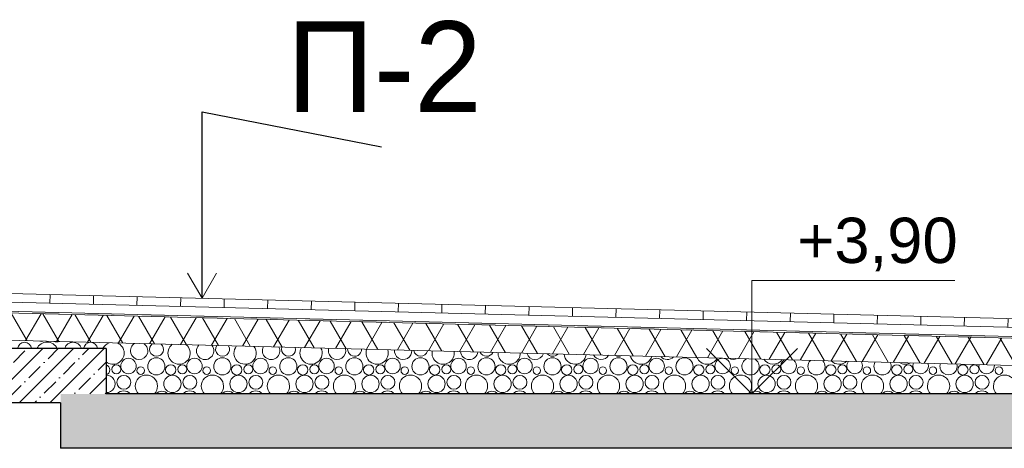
# Model space of a CAD drawing. Header units: millimetres. Extents: x -7244281 to -6598479, y 5719953 to 5938280.
# Tile 40 of 73: x -6711996 to -6706571, y 5732150 to 5734513. Entities that reach past the tile are written whole.
import ezdxf

# ---------------------------------------------------------------- set-up
doc = ezdxf.new("R2010")
doc.units = ezdxf.units.MM
doc.header["$MEASUREMENT"] = 0
doc.set_wipeout_variables(frame=1)
doc.linetypes.add('Wipeout_Contour', pattern=[1000, 0, -1000])
for name, color, linetype, lineweight in [('0_Ном._пера__120', 7, 'Continuous', 0), ('АР-Чертеж-Размеры.АР_Ном._пера__1', 7, 'Continuous', 0), ('Перекрытие_Ном._пера__1', 7, 'Continuous', 30), ('Перекрытие_Ном._пера__101', 252, 'Continuous', 0), ('Разрез_Заливки_Ном._пера__1', 7, 'Continuous', 0), ('Разрез_Заливки_Ном._пера__120', 7, 'Continuous', 0), ('Разрез_Заливки_Ном._пера__142', 8, 'Continuous', 20)]:
    doc.layers.add(name, color=color, linetype=linetype, lineweight=lineweight)
for name, color, linetype in [('АР-Чертеж-Размеры.АР', 7, 'Continuous'), ('Перекрытие', 7, 'Continuous'), ('Разрез_Заливки', 7, 'Continuous')]:
    doc.layers.add(name, color=color, linetype=linetype)
doc.styles.add('РЎР“Р•РќР•Р\xa0Р\x98Р\xa0_РЎРўР\x98Р›Р¬_1', font='GOTHIC.TTF')
doc.styles.add('РЎР“Р•РќР•Р\xa0Р\x98Р\xa0_РЎРўР\x98Р›Р¬_4', font='arial.ttf')
doc.dimstyles.new('СГЕНЕРИР_СТИЛЬ__4', dxfattribs={"dimtxt": 0.18, "dimasz": 152, "dimexe": 0.18, "dimexo": 0.0625, "dimgap": 0, "dimtad": 0, "dimtih": 1, "dimtoh": 1, "dimdec": 4, "dimzin": 0, "dimdsep": 46, "dimcen": 0.09, "dimadec": 0, "dimazin": 0, "dimtfac": 1, "dimtdec": 4, "dimtmove": 0, "dimatfit": 3, "dimldrblk": 'ARROWHEAD_14', "dimfxl": 1, "dimtolj": 1, "dimtzin": 0, "dimarcsym": 0})
pattern_1 = [(45, (-6165324.72, 5728549.97), (-84.852814, 84.852814), []), (45, (-6165367.14, 5728592.39), (-84.852814, 84.852814), [90, -30, 0, -30])]

# ---------------------------------------------------------------- blocks, each defined once
blk = doc.blocks.new('*X81', base_point=(-6165324.7, 5728550))
at = {"layer": 'Разрез_Заливки_Ном._пера__1', "color": 7, "linetype": 'Continuous', "lineweight": 0}
for centre, radius in [((-6711396.8, 5732603.7), 42.6), ((-6711243.3, 5732601.6), 47.3), ((-6711033.1, 5732603.7), 42.6), ((-6710879.6, 5732601.6), 47.3), ((-6710669.4, 5732603.7), 42.6), ((-6710515.9, 5732601.6), 47.3), ((-6710305.7, 5732603.7), 42.6), ((-6710152.2, 5732601.6), 47.3), ((-6709942, 5732603.7), 42.6), ((-6709788.5, 5732601.6), 47.3), ((-6709578.3, 5732603.7), 42.6), ((-6709424.8, 5732601.6), 47.3), ((-6709214.6, 5732603.7), 42.6), ((-6709061.1, 5732601.6), 47.3), ((-6708850.9, 5732603.7), 42.6), ((-6708697.4, 5732601.6), 47.3), ((-6708487.1, 5732603.7), 42.6), ((-6708333.7, 5732601.6), 47.3), ((-6708123.4, 5732603.7), 42.6), ((-6711464.2, 5732586), 25.1), ((-6711329.4, 5732578.3), 20.7), ((-6711164.3, 5732582.5), 28.6), ((-6711100.5, 5732586), 25.1), ((-6710965.7, 5732578.3), 20.7), ((-6710800.6, 5732582.5), 28.6), ((-6710736.8, 5732586), 25.1), ((-6710602, 5732578.3), 20.7), ((-6710436.9, 5732582.5), 28.6), ((-6710373.1, 5732586), 25.1), ((-6710238.3, 5732578.3), 20.7), ((-6710073.2, 5732582.5), 28.6), ((-6710009.3, 5732586), 25.1), ((-6709874.6, 5732578.3), 20.7), ((-6709709.5, 5732582.5), 28.6), ((-6709645.6, 5732586), 25.1), ((-6709510.9, 5732578.3), 20.7), ((-6709345.8, 5732582.5), 28.6), ((-6709281.9, 5732586), 25.1), ((-6709147.2, 5732578.3), 20.7), ((-6708982.1, 5732582.5), 28.6), ((-6708918.2, 5732586), 25.1), ((-6708783.5, 5732578.3), 20.7), ((-6708618.3, 5732582.5), 28.6), ((-6708554.5, 5732586), 25.1), ((-6708419.8, 5732578.3), 20.7), ((-6708254.6, 5732582.5), 28.6), ((-6708190.8, 5732586), 25.1), ((-6708056.1, 5732578.3), 20.7), ((-6707890.9, 5732582.5), 28.6), ((-6707827.1, 5732586), 25.1), ((-6707692.4, 5732578.3), 20.7), ((-6707527.2, 5732582.5), 28.6), ((-6707463.4, 5732586), 25.1), ((-6707328.6, 5732578.3), 20.7), ((-6707163.5, 5732582.5), 28.6), ((-6707099.7, 5732586), 25.1), ((-6706964.9, 5732578.3), 20.7), ((-6706799.8, 5732582.5), 28.6), ((-6706736, 5732586), 25.1), ((-6706601.2, 5732578.3), 20.7), ((-6711422.3, 5732513.9), 38.4), ((-6711154.6, 5732505.1), 47.7), ((-6711058.6, 5732513.9), 38.4), ((-6710790.9, 5732505.1), 47.7), ((-6710694.9, 5732513.9), 38.4), ((-6710427.2, 5732505.1), 47.7), ((-6710331.2, 5732513.9), 38.4), ((-6710063.5, 5732505.1), 47.7), ((-6709967.5, 5732513.9), 38.4), ((-6709699.8, 5732505.1), 47.7), ((-6709603.8, 5732513.9), 38.4), ((-6709336.1, 5732505.1), 47.7), ((-6709240.1, 5732513.9), 38.4), ((-6708972.4, 5732505.1), 47.7), ((-6708876.4, 5732513.9), 38.4), ((-6708608.7, 5732505.1), 47.7), ((-6708512.6, 5732513.9), 38.4), ((-6708245, 5732505.1), 47.7), ((-6708148.9, 5732513.9), 38.4), ((-6707881.3, 5732505.1), 47.7), ((-6707785.2, 5732513.9), 38.4), ((-6707517.6, 5732505.1), 47.7), ((-6707421.5, 5732513.9), 38.4), ((-6707153.9, 5732505.1), 47.7), ((-6707057.8, 5732513.9), 38.4), ((-6706790.1, 5732505.1), 47.7), ((-6706694.1, 5732513.9), 38.4)]:
    blk.add_circle(centre, radius, dxfattribs=at)
for centre, radius, start, end in [((-6711969.7, 5732695.9), 38.4, 6.0225, 173.9775), ((-6711845.6, 5732674.7), 61.2, 24.4131, 155.5869), ((-6711876.8, 5732760.3), 20.7, 244.5746, 292.5441), ((-6711790.7, 5732783.6), 47.3, 248.0209, 289.0977), ((-6711702.1, 5732687.1), 47.7, 15.6167, 164.3833), ((-6711711.7, 5732764.5), 28.6, 250.5441, 286.5745), ((-6711606, 5732695.9), 38.4, 6.0225, 173.9775), ((-6711481.9, 5732674.7), 61.2, 110.4273, 155.5869), ((-6711481.9, 5732674.7), 61.2, 230.8639, 66.6914), ((-6711338.3, 5732687.1), 47.7, 119.9002, 57.2184), ((-6711242.3, 5732695.9), 38.4, 128.2488, 48.8699), ((-6711118.2, 5732674.7), 61.2, 127.4214, 49.6973), ((-6710974.6, 5732687.1), 47.7, 137.0756, 40.043), ((-6710878.6, 5732695.9), 38.4, 146.479, 30.6396), ((-6710754.5, 5732674.7), 61.2, 139.5628, 37.5558), ((-6710610.9, 5732687.1), 47.7, 150.4779, 26.6408), ((-6710514.9, 5732695.9), 38.4, 161.5399, 15.5788), ((-6710390.8, 5732674.7), 61.2, 149.8813, 27.2373), ((-6710247.2, 5732687.1), 47.7, 162.3561, 14.7626), ((-6710151.2, 5732695.9), 38.4, 175.4474, 1.6712), ((-6710027.1, 5732674.7), 61.2, 159.2601, 17.8585), ((-6709883.5, 5732687.1), 47.7, 173.5473, 3.5713), ((-6709787.5, 5732695.9), 38.4, 189.1694, 347.9492), ((-6709663.4, 5732674.7), 61.2, 168.1246, 8.994), ((-6709519.8, 5732687.1), 47.7, 184.5471, 352.5715), ((-6709423.8, 5732695.9), 38.4, 203.554, 333.5646), ((-6709299.7, 5732674.7), 61.2, 176.7411, 0.3776), ((-6709156.1, 5732687.1), 47.7, 195.7767, 341.342), ((-6709060.1, 5732695.9), 38.4, 219.9313, 317.1873), ((-6708936, 5732674.7), 61.2, 185.3162, 351.8024), ((-6708792.4, 5732687.1), 47.7, 207.7474, 329.3712), ((-6708696.4, 5732695.9), 38.4, 242.6328, 294.4859), ((-6708572.2, 5732674.7), 61.2, 194.0477, 343.0709), ((-6708428.7, 5732687.1), 47.7, 221.3529, 315.7658), ((-6708208.5, 5732674.7), 61.2, 203.1687, 333.95), ((-6708065, 5732687.1), 47.7, 239.139, 297.9796), ((-6707970, 5732601.6), 47.3, 117.0627, 60.056), ((-6707844.8, 5732674.7), 61.2, 213.0182, 324.1004), ((-6707759.7, 5732603.7), 42.6, 125.2475, 51.8711), ((-6707606.3, 5732601.6), 47.3, 135.2844, 41.8343), ((-6707481.1, 5732674.7), 61.2, 224.219, 312.8996), ((-6707396, 5732603.7), 42.6, 142.615, 34.5036), ((-6707242.5, 5732601.6), 47.3, 149.0733, 28.0453), ((-6707117.4, 5732674.7), 61.2, 238.3949, 298.7237), ((-6707032.3, 5732603.7), 42.6, 156.7142, 20.4044), ((-6711528, 5732582.5), 28.6, 285.1306, 74.8694), ((-6706878.8, 5732601.6), 47.3, 161.1665, 15.9521), ((-6706668.6, 5732603.7), 42.6, 169.515, 7.6036), ((-6711518.3, 5732505.1), 47.7, 267.3567, 92.6433), ((-6711298.2, 5732492.7), 61.2, 315.7628, 224.2372), ((-6710934.5, 5732492.7), 61.2, 315.7628, 224.2372), ((-6710570.8, 5732492.7), 61.2, 315.7628, 224.2372), ((-6710207.1, 5732492.7), 61.2, 315.7628, 224.2372), ((-6709843.4, 5732492.7), 61.2, 315.7628, 224.2372), ((-6709479.7, 5732492.7), 61.2, 315.7628, 224.2372), ((-6709116, 5732492.7), 61.2, 315.7628, 224.2372), ((-6708752.2, 5732492.7), 61.2, 315.7628, 224.2372), ((-6708388.5, 5732492.7), 61.2, 315.7628, 224.2372), ((-6708024.8, 5732492.7), 61.2, 315.7628, 224.2372), ((-6707661.1, 5732492.7), 61.2, 315.7628, 224.2372), ((-6707297.4, 5732492.7), 61.2, 315.7628, 224.2372), ((-6706933.7, 5732492.7), 61.2, 315.7628, 224.2372), ((-6706570, 5732492.7), 61.2, 315.7628, 224.2372), ((-6711423.3, 5732419.6), 47.3, 39.958, 140.042), ((-6711213.1, 5732421.8), 42.6, 41.5357, 138.4643), ((-6711059.6, 5732419.6), 47.3, 39.958, 140.042), ((-6710849.4, 5732421.8), 42.6, 41.5357, 138.4643), ((-6710695.9, 5732419.6), 47.3, 39.958, 140.042), ((-6710485.7, 5732421.8), 42.6, 41.5357, 138.4643), ((-6710332.2, 5732419.6), 47.3, 39.958, 140.042), ((-6710122, 5732421.8), 42.6, 41.5357, 138.4643), ((-6709968.5, 5732419.6), 47.3, 39.958, 140.042), ((-6709758.3, 5732421.8), 42.6, 41.5357, 138.4643), ((-6709604.8, 5732419.6), 47.3, 39.958, 140.042), ((-6709394.6, 5732421.8), 42.6, 41.5357, 138.4643), ((-6709241.1, 5732419.6), 47.3, 39.958, 140.042), ((-6709030.9, 5732421.8), 42.6, 41.5357, 138.4643), ((-6708877.4, 5732419.6), 47.3, 39.958, 140.042), ((-6708667.1, 5732421.8), 42.6, 41.5357, 138.4643), ((-6708513.7, 5732419.6), 47.3, 39.958, 140.042), ((-6708303.4, 5732421.8), 42.6, 41.5357, 138.4643), ((-6708150, 5732419.6), 47.3, 39.958, 140.042), ((-6707939.7, 5732421.8), 42.6, 41.5357, 138.4643), ((-6707786.3, 5732419.6), 47.3, 39.958, 140.042), ((-6707576, 5732421.8), 42.6, 41.5357, 138.4643), ((-6707422.5, 5732419.6), 47.3, 39.958, 140.042), ((-6707212.3, 5732421.8), 42.6, 41.5357, 138.4643), ((-6707058.8, 5732419.6), 47.3, 39.958, 140.042), ((-6706848.6, 5732421.8), 42.6, 41.5357, 138.4643), ((-6706695.1, 5732419.6), 47.3, 39.958, 140.042)]:
    blk.add_arc(centre, radius, start, end, dxfattribs=at)
blk = doc.blocks.new('Штриховка_3_3', base_point=(-6165324.7, 5728550))
at = {"color": 254, "linetype": 'Wipeout_Contour', "lineweight": 0, "ltscale": 52951295.53643105}
blk.add_wipeout([(-6716451, 5732700), (-6711520.5, 5732700), (-6711520.5, 5732450), (-6701480.8, 5732450), (-6701480.8, 5732480), (-6716451, 5732856.5)], dxfattribs=at).dxf.layer = 'Разрез_Заливки'
at = {"layer": 'Разрез_Заливки_Ном._пера__1', "color": 7, "linetype": 'Continuous', "lineweight": 0, "flags": 128}
blk.add_lwpolyline([(-6716451, 5732700), (-6711520.5, 5732700), (-6711520.5, 5732450), (-6701480.8, 5732450), (-6701480.8, 5732480), (-6716451, 5732856.5)], close=True, dxfattribs=at)
at = {"layer": 'Разрез_Заливки_Ном._пера__1', "color": 7, "linetype": 'Continuous', "lineweight": 0}
blk.add_blockref('*X81', (-6165324.7, 5728550), dxfattribs=at)
blk = doc.blocks.new('Элемент Разреза_35_3', base_point=(-6165324.7, 5728550))
at = {"layer": 'Перекрытие_Ном._пера__101', "linetype": 'Continuous', "lineweight": 0}
h = blk.add_hatch(dxfattribs=at)
h.set_pattern_fill('ЖЕЛЕЗОБЕТОН__PROJECT__0003', color=252, style=0, pattern_type=2)
h.set_pattern_definition(pattern_1)
h.paths.add_polyline_path([(-6701280.8, 5732450), (-6711771.2, 5732450), (-6711771.2, 5732150), (-6701280.8, 5732150), (-6701280.8, 5732448.8)])
at = {"layer": 'Перекрытие_Ном._пера__1', "color": 7, "linetype": 'Continuous', "lineweight": 30}
for p, q in [((-6701500.8, 5732450), (-6711520.5, 5732450)), ((-6701480.8, 5732450), (-6701500.8, 5732450)), ((-6701280.8, 5732450), (-6701280.8, 5732448.8)), ((-6711771.2, 5732400), (-6711771.2, 5732150)), ((-6701480.8, 5732150), (-6711771.2, 5732150))]:
    blk.add_line(p, q, dxfattribs=at)
blk = doc.blocks.new('Элемент Разреза_38_3', base_point=(-6165324.7, 5728550))
at = {"layer": 'Перекрытие_Ном._пера__101', "linetype": 'Continuous', "lineweight": 0}
h = blk.add_hatch(dxfattribs=at)
h.set_pattern_fill('ЖЕЛЕЗОБЕТОН__PROJECT__0003', color=252, style=0, pattern_type=2)
h.set_pattern_definition(pattern_1)
h.paths.add_polyline_path([(-6716651, 5732400), (-6711771.2, 5732400), (-6711771.2, 5732700), (-6716651, 5732700)])
at = {"layer": 'Перекрытие_Ном._пера__1', "color": 7, "linetype": 'Continuous', "lineweight": 30}
for p, q in [((-6716451, 5732700), (-6716651, 5732700)), ((-6711771.2, 5732700), (-6716451, 5732700)), ((-6716451, 5732400), (-6716651, 5732400)), ((-6711771.2, 5732400), (-6716451, 5732400))]:
    blk.add_line(p, q, dxfattribs=at)
blk = doc.blocks.new('Элемент Разреза_39_3', base_point=(-6165324.7, 5728550))
at = {"layer": 'Перекрытие_Ном._пера__101', "linetype": 'Continuous', "lineweight": 0}
h = blk.add_hatch(dxfattribs=at)
h.set_pattern_fill('ЖЕЛЕЗОБЕТОН__PROJECT__0003', color=252, style=0, pattern_type=2)
h.set_pattern_definition(pattern_1)
h.paths.add_polyline_path([(-6711771.2, 5732450), (-6711520.5, 5732450), (-6711520.5, 5732700), (-6711771.2, 5732700)])
at = {"layer": 'Перекрытие_Ном._пера__1', "color": 7, "linetype": 'Continuous', "lineweight": 30}
for q in [(-6711771.2, 5732700), (-6711520.5, 5732450)]:
    blk.add_line((-6711520.5, 5732700), q, dxfattribs=at)
blk = doc.blocks.new('*X117', base_point=(-6165324.7, 5728550))
at = {"layer": 'Разрез_Заливки_Ном._пера__142', "linetype": 'Continuous', "lineweight": 20}
for points in [[(-6711924.5, 5732892.7), (-6711774.5, 5732888.9), (-6711774.5, 5732898.9), (-6711924.5, 5732902.6)], [(-6711624.5, 5732895.1), (-6711624.5, 5732886.3), (-6711474.5, 5732886.3), (-6711474.5, 5732891.3)], [(-6711474.5, 5732886.3), (-6711624.5, 5732886.3), (-6711624.5, 5732885.1), (-6711474.5, 5732881.4)], [(-6711324.5, 5732887.5), (-6711324.5, 5732886.3), (-6711276.1, 5732886.3)], [(-6711324.5, 5732877.6), (-6711174.5, 5732873.8), (-6711174.5, 5732883.8), (-6711276.1, 5732886.3), (-6711324.5, 5732886.3)], [(-6711024.5, 5732870), (-6710874.5, 5732866.3), (-6710874.5, 5732876.2), (-6711024.5, 5732880)], [(-6710724.5, 5732862.5), (-6710574.5, 5732858.7), (-6710574.5, 5732868.7), (-6710724.5, 5732872.4)], [(-6710424.5, 5732854.9), (-6710274.5, 5732851.2), (-6710274.5, 5732861.1), (-6710424.5, 5732864.9)], [(-6710124.5, 5732847.4), (-6709974.5, 5732843.6), (-6709974.5, 5732853.6), (-6710124.5, 5732857.4)], [(-6709824.5, 5732839.9), (-6709674.5, 5732836.1), (-6709674.5, 5732846), (-6709824.5, 5732849.8)], [(-6709524.5, 5732832.3), (-6709374.5, 5732828.5), (-6709374.5, 5732838.5), (-6709524.5, 5732842.3)], [(-6709224.5, 5732824.8), (-6709074.5, 5732821), (-6709074.5, 5732830.9), (-6709224.5, 5732834.7)], [(-6708924.5, 5732817.2), (-6708774.5, 5732813.4), (-6708774.5, 5732823.4), (-6708924.5, 5732827.2)], [(-6708624.5, 5732809.7), (-6708474.5, 5732805.9), (-6708474.5, 5732815.9), (-6708624.5, 5732819.6)], [(-6708324.5, 5732802.1), (-6708174.5, 5732798.4), (-6708174.5, 5732808.3), (-6708324.5, 5732812.1)], [(-6708024.5, 5732794.6), (-6707874.5, 5732790.8), (-6707874.5, 5732800.8), (-6708024.5, 5732804.5)], [(-6707724.5, 5732787), (-6707574.5, 5732783.3), (-6707574.5, 5732793.2), (-6707724.5, 5732797)], [(-6707424.5, 5732779.5), (-6707274.5, 5732775.7), (-6707274.5, 5732785.7), (-6707424.5, 5732789.4)], [(-6707124.5, 5732772), (-6706974.5, 5732768.2), (-6706974.5, 5732778.1), (-6707124.5, 5732781.9)], [(-6706824.5, 5732764.4), (-6706674.5, 5732760.6), (-6706674.5, 5732770.6), (-6706824.5, 5732774.4)]]:
    blk.add_hatch(color=8, dxfattribs=at).paths.add_polyline_path(points)
blk = doc.blocks.new('Штриховка_4_3', base_point=(-6165324.7, 5728550))
at = {"color": 254, "linetype": 'Wipeout_Contour', "lineweight": 0, "ltscale": 35298871.45129775}
blk.add_wipeout([(-6701500.8, 5732640.5), (-6716451, 5733016.5), (-6716451, 5733006.5), (-6701500.8, 5732630.5)], dxfattribs=at).dxf.layer = 'Разрез_Заливки'
at = {"layer": 'Разрез_Заливки_Ном._пера__1', "color": 7, "linetype": 'Continuous', "lineweight": 0, "flags": 128}
blk.add_lwpolyline([(-6701500.8, 5732640.5), (-6701500.8, 5732630.5), (-6716451, 5733006.5), (-6716451, 5733016.5)], close=True, dxfattribs=at)
at = {"layer": 'Разрез_Заливки_Ном._пера__142', "color": 8, "linetype": 'Continuous', "lineweight": 20}
blk.add_blockref('*X117', (-6165324.7, 5728550), dxfattribs=at)
blk = doc.blocks.new('Линейный Размер_11_3', base_point=(-6707961.8, 5732450))
at = {"layer": 'АР-Чертеж-Размеры.АР_Ном._пера__1', "color": 7, "linetype": 'Continuous', "lineweight": 0}
for p, q in [((-6707961.8, 5732450), (-6707961.8, 5733075)), ((-6707961.8, 5733075), (-6706844.3, 5733075)), ((-6707961.8, 5732450), (-6708211.8, 5732700)), ((-6707711.8, 5732700), (-6707961.8, 5732450))]:
    blk.add_line(p, q, dxfattribs=at)
at = {"layer": 'АР-Чертеж-Размеры.АР_Ном._пера__1', "color": 7, "lineweight": 0, "insert": (-6707711.8, 5733125), "char_height": 250, "attachment_point": 7, "style": 'РЎР“Р•РќР•Р\xa0Р\x98Р\xa0_РЎРўР\x98Р›Р¬_4'}
blk.add_mtext('\\A1;{\\pql;\\fArial|b0|i0|c204|p0;\\W1.000000;+3,90}', dxfattribs=at)
blk = doc.blocks.new('ARROWHEAD_14')
at = {"color": 0, "linetype": 'Continuous', "lineweight": 0}
blk.add_line((0, 0), (-1, 0), dxfattribs=at)
at = {"color": 0, "linetype": 'Continuous', "lineweight": 0, "flags": 128}
blk.add_lwpolyline([(-0.9093, 0.525), (0, 0), (-0.9093, -0.525)], dxfattribs=at)

msp = doc.modelspace()

# ---------------------------------------------------------------- texts
at = {"layer": '0_Ном._пера__120', "color": 7, "linetype": 'Continuous', "lineweight": 0, "insert": (-6709449.838, 5734004.057), "char_height": 500, "attachment_point": 9, "style": 'РЎР“Р•РќР•Р\xa0Р\x98Р\xa0_РЎРўР\x98Р›Р¬_1'}
msp.add_mtext('\\A1;{\\pqr;\\fCentury Gothic|b0|i0|c204|p0;\\W1.000000;П-\\fCentury Gothic|b0|i0|c204|p0;\\W1.000000;2}', dxfattribs=at)

# ---------------------------------------------------------------- wipeouts: each hides what was drawn before it
at = {"color": 254, "linetype": 'Wipeout_Contour', "lineweight": 0, "ltscale": 35298663.57071618}
msp.add_wipeout([(-6716451.01, 5732856.465), (-6701500.84, 5732480.469), (-6701500.84, 5732630.517), (-6716451.01, 5733006.513)], dxfattribs=at).dxf.layer = 'Разрез_Заливки'

# ---------------------------------------------------------------- next in the draw order: hatches: boundary and pattern name
at = {"layer": 'Разрез_Заливки_Ном._пера__1', "linetype": 'Continuous', "lineweight": 0}
h = msp.add_hatch(dxfattribs=at)
h.set_pattern_fill('ИЗОЛЯЦИЯ_02_0003', style=0, pattern_type=2)
h.set_pattern_definition([(60, (-6165324.72, 5728549.97), (-129.90381, 75), []), (120, (-6165324.72, 5728549.97), (129.90381, 75), [])])
h.paths.add_polyline_path([(-6716451.01, 5732856.465), (-6701500.84, 5732480.469), (-6701500.84, 5732630.517), (-6716451.01, 5733006.513)])

# ---------------------------------------------------------------- next in the draw order: linework, layer by layer
at = {"layer": 'Разрез_Заливки_Ном._пера__1', "color": 7, "linetype": 'Continuous', "lineweight": 0, "flags": 128}
msp.add_lwpolyline([(-6716451.01, 5732856.465), (-6701500.84, 5732480.469), (-6701500.84, 5732630.517), (-6716451.01, 5733006.513)], close=True, dxfattribs=at)

# ---------------------------------------------------------------- next in the draw order: block references
at = {"layer": 'Разрез_Заливки_Ном._пера__1', "color": 7, "linetype": 'Continuous', "lineweight": 0}
msp.add_blockref('Штриховка_3_3', (-6165324.716, 5728549.966), dxfattribs=at)

# ---------------------------------------------------------------- next in the draw order: block references
at = {"layer": 'Перекрытие', "lineweight": 0}
msp.add_blockref('Элемент Разреза_35_3', (-6165324.716, 5728549.966), dxfattribs=at)

# ---------------------------------------------------------------- next in the draw order: wipeouts: each hides what was drawn before it
at = {"color": 254, "linetype": 'Wipeout_Contour', "lineweight": 0, "ltscale": 35298949.36644857}
msp.add_wipeout([(-6716451.01, 5733016.465), (-6701500.84, 5732640.469), (-6701500.84, 5732690.485), (-6716451.01, 5733066.481)], dxfattribs=at).dxf.layer = 'Разрез_Заливки'

# ---------------------------------------------------------------- next in the draw order: linework, layer by layer
at = {"layer": 'Разрез_Заливки_Ном._пера__1', "color": 7, "linetype": 'Continuous', "lineweight": 0, "flags": 128}
msp.add_lwpolyline([(-6716451.01, 5733016.465), (-6701500.84, 5732640.469), (-6701500.84, 5732690.485), (-6716451.01, 5733066.481)], close=True, dxfattribs=at)

# ---------------------------------------------------------------- next in the draw order: wipeouts: each hides what was drawn before it
at = {"color": 254, "linetype": 'Wipeout_Contour', "lineweight": 0, "ltscale": 35299077.38731255}
msp.add_wipeout([(-6716451.01, 5733066.481), (-6701500.84, 5732690.485), (-6701500.84, 5732739.501), (-6716451.01, 5733114.496)], dxfattribs=at).dxf.layer = 'Разрез_Заливки'

# ---------------------------------------------------------------- next in the draw order: hatches: boundary and pattern name
at = {"layer": 'Разрез_Заливки_Ном._пера__120', "linetype": 'Continuous', "lineweight": 0}
h = msp.add_hatch(dxfattribs=at)
h.set_pattern_fill('ФАНЕРА_01_0003', style=0, pattern_type=2)
h.set_pattern_definition([(88.563, (-6708951.3, 5732877.86), (-239.924, 6.034), [])])
h.paths.add_polyline_path([(-6716451.01, 5733066.481), (-6701500.84, 5732690.485), (-6701500.84, 5732739.501), (-6716451.01, 5733114.496)])

# ---------------------------------------------------------------- next in the draw order: linework, layer by layer
at = {"layer": 'Разрез_Заливки_Ном._пера__1', "color": 7, "linetype": 'Continuous', "lineweight": 0, "flags": 128}
msp.add_lwpolyline([(-6716451.01, 5733066.481), (-6701500.84, 5732690.485), (-6701500.84, 5732739.501), (-6716451.01, 5733114.496)], close=True, dxfattribs=at)

# ---------------------------------------------------------------- next in the draw order: block references
at = {"layer": 'Перекрытие', "lineweight": 0}
for name in ['Элемент Разреза_38_3', 'Элемент Разреза_39_3']:
    msp.add_blockref(name, (-6165324.716, 5728549.966), dxfattribs=at)

# ---------------------------------------------------------------- next in the draw order: block references
at = {"layer": 'Разрез_Заливки_Ном._пера__142', "color": 8, "linetype": 'Continuous', "lineweight": 20}
msp.add_blockref('Штриховка_4_3', (-6165324.716, 5728549.966), dxfattribs=at)

# ---------------------------------------------------------------- next in the draw order: block references
at = {"layer": 'АР-Чертеж-Размеры.АР', "color": 7, "linetype": 'Continuous', "lineweight": 0}
msp.add_blockref('Линейный Размер_11_3', (-6707961.829, 5732449.966), dxfattribs=at)

# ---------------------------------------------------------------- next in the draw order: leaders
at = {"layer": '0_Ном._пера__120', "color": 7, "linetype": 'Continuous', "lineweight": 0, "annotation_type": 0, "has_hookline": 1, "hookline_direction": 0, "text_width": 1006.798}
msp.add_leader([(-6710991.438, 5732977.554), (-6710991.438, 5734004.057), (-6710003.722, 5733812.879)], dimstyle='СГЕНЕРИР_СТИЛЬ__4', dxfattribs=at)

doc.saveas('drawing.dxf')
